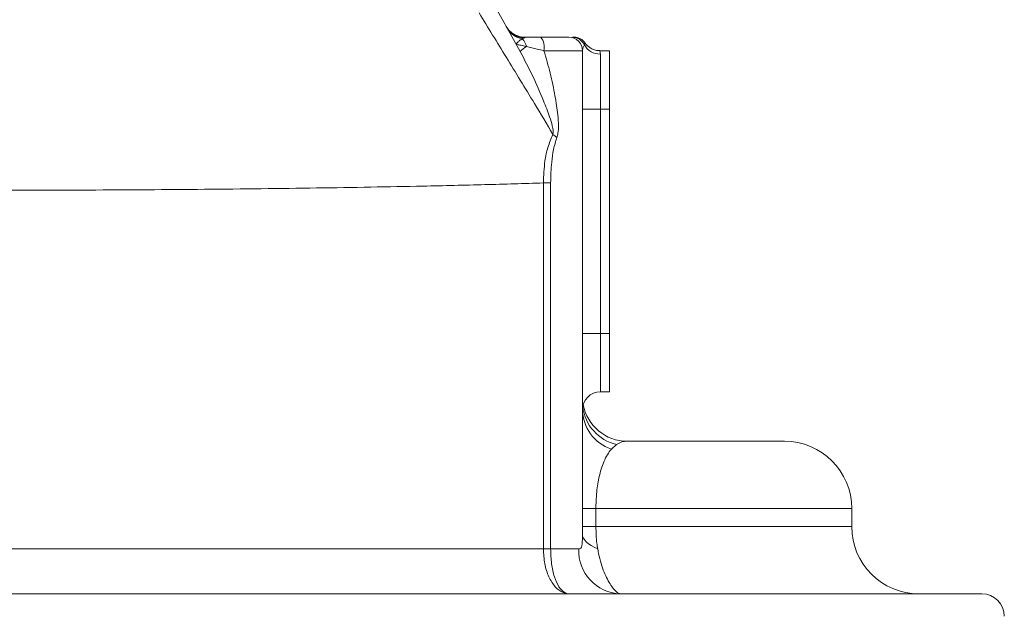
# Model space of a CAD drawing. Header units: millimetres. Extents: x 51337 to 61814, y -21781 to -12277.
# Tile 65 of 256: x 52691 to 52910, y -15688 to -15555. Entities that reach past the tile are written whole.
import ezdxf

# ---------------------------------------------------------------- set-up
doc = ezdxf.new("R2010")
doc.units = ezdxf.units.MM
doc.header["$LTSCALE"] = 0.3175
doc.layers.add('1轮廓实线层', color=7, linetype='Continuous', lineweight=18)
doc.layers.add('粗实线', color=7, linetype='Continuous', lineweight=18)

msp = doc.modelspace()

# ---------------------------------------------------------------- linework, layer by layer
at = {"layer": '1轮廓实线层', "ltscale": 30}
msp.add_lwpolyline([(52819.68415, -15673.15099), (52818.92462, -15672.82543), (52818.24809, -15672.46631), (52817.6622, -15672.07775), (52817.17355, -15671.66415), (52816.78765, -15671.23017), (52816.50885, -15670.78069), (52816.34031, -15670.32072), (52816.28392, -15669.85557)], dxfattribs=at)
for centre, radius, start, end in [((52803.93619, -15554.17681), 5.32647, 209.582454, 261.0425107), ((52803.76173, -15554.76621), 4.88857, 209.8539128, 259.2792939), ((52800.83895, -15561.82111), 3.02055, 9.7643078, 48.1972833), ((52803.83402, -15561.49461), 3.95041, 349.598317, 35.37125), ((52813.28392, -15562.20784), 3, 0, 90), ((52814.04163, -15562.16145), 2.95364, 24.8090426, 89.8036168), ((52814.41234, -15562.20784), 3, 34.4642348, 89.2959911), ((52805.59623, -15565.00495), 4.10261, 115.72084, 140.9075604), ((52820.23509, -15558.93945), 4.03336, 209.4436123, 270.693525), ((52819.47955, -15569.40339), 15.05018, 229.6088959, 233.7778552), ((52820.28392, -15642.20784), 4, 90, 180), ((52826.12711, -15640.344), 9.85194, 186.8136607, 257.0140166), ((52826.28392, -15639.20784), 10, 190.6165861, 270), ((52825.75249, -15641.99151), 9.46993, 180.9720509, 251.545005), ((52861.28392, -15664.20784), 15, 0, 90), ((52891.28392, -15668.20784), 15, 180, 270), ((52825.09513, -15673.56997), 9.64583, 177.8485626, 267.6733024), ((52905.28392, -15688.20784), 5, 0, 90)]:
    msp.add_arc(centre, radius, start, end, dxfattribs=at)
at = {"layer": '粗实线', "ltscale": 30}
for p, q in [((52795.18359, -15549.36693), (52802.41207, -15562.41796)), ((52803.10685, -15559.43832), (52802.85235, -15559.56945)), ((52807.05526, -15559.20783), (52813.28392, -15559.20783)), ((52816.28392, -15562.20785), (52807.71951, -15562.20785)), ((52816.28392, -15669.85557), (52816.28392, -15562.20785)), ((52822.28392, -15562.20785), (52820.17149, -15562.20785)), ((52822.28392, -15562.20785), (52822.28392, -15575.20786)), ((52820.28391, -15562.97252), (52820.28391, -15575.20786)), ((52816.28392, -15575.20786), (52820.28391, -15575.20786)), ((52820.28391, -15575.20786), (52820.28391, -15625.20782)), ((52820.28391, -15575.20786), (52822.28392, -15575.20786)), ((52822.28392, -15575.20786), (52822.28392, -15625.20782)), ((52807.57719, -15673.20785), (52807.57719, -15591.67669)), ((52809.19505, -15591.67669), (52807.57719, -15591.67669)), ((52809.19505, -15591.67669), (52809.19505, -15673.20785)), ((52820.28391, -15625.20782), (52816.28392, -15625.20782)), ((52820.28391, -15625.20782), (52822.28392, -15625.20782)), ((52820.28391, -15625.20782), (52820.28391, -15638.20783)), ((52822.28392, -15625.20782), (52822.28392, -15638.20783)), ((52820.28391, -15638.20783), (52822.28392, -15638.20783)), ((52823.91326, -15649.94398), (52822.75469, -15650.97443)), ((52826.28392, -15649.20786), (52861.28392, -15649.20786)), ((52819.28392, -15664.20785), (52816.28392, -15664.20785)), ((52819.28392, -15664.20785), (52819.28392, -15668.20786)), ((52876.28392, -15664.20785), (52819.28392, -15664.20785)), ((52876.28392, -15668.20786), (52876.28392, -15664.20785)), ((52819.28392, -15668.20786), (52816.28392, -15668.20786)), ((52876.28392, -15668.20786), (52819.28392, -15668.20786)), ((52807.57719, -15673.20785), (52809.19505, -15673.20785)), ((52809.19505, -15673.20785), (52815.4561, -15673.20785)), ((52471.95027, -15683.20784), (52905.28392, -15683.20784))]:
    msp.add_line(p, q, dxfattribs=at)
for points, knots in [([(52809.72701, -15580.86619), (52808.34863, -15578.56303), (52804.83023, -15572.68405), (52799.28252, -15563.61989), (52795.27232, -15557.08289), (52793.26388, -15553.80896)], [0, 0, 0, 0, 31904.370509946, 81438.343730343, 131137.088028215, 131137.088028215, 131137.088028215, 131137.088028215]), ([(52803.49172, -15559.19728), (52803.45994, -15559.20039), (52803.01819, -15559.24361), (52802.19062, -15559.05691), (52801.13809, -15558.65518), (52800.27062, -15558.04376), (52799.65602, -15557.4144), (52799.42862, -15556.97916), (52799.34968, -15556.82806)], [0, 0, 0, 0, 4191.613293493, 58262.943331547, 107827.833661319, 157585.41350217, 208813.53088128, 236056.838118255, 236056.838118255, 236056.838118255, 236056.838118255]), ([(52802.85235, -15559.56945), (52802.63316, -15559.71335), (52802.19426, -15560.00146), (52801.66227, -15560.52977), (52801.48377, -15560.73826), (52801.49059, -15560.7542), (52801.49064, -15560.75433)], [0, 0, 0, 0, 50906.454820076, 101928.118095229, 163859.671185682, 164395.420524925, 164395.420524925, 164395.420524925, 164395.420524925]), ([(52803.53781, -15559.20783), (52803.48053, -15559.24451), (52803.40297, -15559.29417), (52803.16824, -15559.40844), (52803.10685, -15559.43832)], [0, 0, 0, 0, 68483.357829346, 92737.899317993, 92737.899317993, 92737.899317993, 92737.899317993]), ([(52803.53781, -15559.20783), (52804.03711, -15559.20783), (52805.14727, -15559.20783), (52806.37804, -15559.20783), (52807.05526, -15559.20783)], [0, 0, 0, 0, 41712.256044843, 92743.998252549, 92743.998252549, 92743.998252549, 92743.998252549]), ([(52814.4492, -15559.20783), (52814.4386, -15559.20783), (52814.40792, -15559.20783), (52814.27259, -15559.20783), (52814.05559, -15559.20783), (52814.04212, -15559.20783)], [0, 0, 0, 0, 43461.846299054, 125822.47907764, 131274.559246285, 131274.559246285, 131274.559246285, 131274.559246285]), ([(52803.81575, -15561.30884), (52803.36703, -15561.20619), (52802.54877, -15561.019), (52801.69046, -15560.81988), (52801.55983, -15560.77703), (52801.49064, -15560.75433)], [0, 0, 0, 0, 47687.767689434, 86961.806480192, 131178.324580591, 131178.324580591, 131178.324580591, 131178.324580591]), ([(52809.72701, -15580.86619), (52809.75103, -15580.64532), (52809.82147, -15579.99772), (52809.51262, -15578.6713), (52808.82381, -15576.38574), (52807.35496, -15572.66145), (52805.25408, -15567.79477), (52803.35933, -15564.21009), (52802.41207, -15562.41796)], [0, 0, 0, 0, 7426.64721865, 21775.314839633, 46199.732139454, 91673.387864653, 163915.133429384, 236140.000159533, 236140.000159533, 236140.000159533, 236140.000159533]), ([(52807.71951, -15562.20785), (52807.21593, -15562.10241), (52805.80776, -15561.80756), (52804.59488, -15561.5039), (52803.81575, -15561.30884)], [0, 0, 0, 0, 33168.774852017, 92749.650513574, 92749.650513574, 92749.650513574, 92749.650513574]), ([(52807.71951, -15562.20785), (52808.20162, -15563.87136), (52809.1659, -15567.19861), (52810.15737, -15571.98236), (52810.78284, -15575.91039), (52810.96854, -15578.68653), (52810.91406, -15580.39316), (52810.67694, -15581.22595), (52810.58613, -15581.54485)], [0, 0, 0, 0, 62160.215028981, 124329.001970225, 175610.373382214, 204816.217566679, 224109.791097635, 236082.859667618, 236082.859667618, 236082.859667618, 236082.859667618]), ([(52816.72268, -15560.92212), (52816.6171, -15561.10196), (52816.40557, -15561.46227), (52816.32452, -15561.95904), (52816.28392, -15562.20785)], [0, 0, 0, 0, 46322.16310899, 92806.896286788, 92806.896286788, 92806.896286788, 92806.896286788]), ([(52816.86618, -15560.52533), (52816.86923, -15560.51493), (52816.88483, -15560.46155), (52816.795, -15560.7167), (52816.72268, -15560.92212)], [0, 0, 0, 0, 18091.528593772, 92810.863562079, 92810.863562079, 92810.863562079, 92810.863562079]), ([(52820.17176, -15562.17388), (52819.98661, -15562.18066), (52819.49273, -15562.19876), (52818.74354, -15561.9767), (52817.99766, -15561.60722), (52817.4205, -15561.14354), (52817.06348, -15560.76948), (52816.92155, -15560.5474), (52816.89529, -15560.50632)], [0, 0, 0, 0, 34078.990944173, 90904.116116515, 141726.572987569, 187163.911246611, 227197.39134506, 236285.261975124, 236285.261975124, 236285.261975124, 236285.261975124]), ([(52820.17149, -15562.25256), (52820.1692, -15562.24186), (52820.15836, -15562.19126), (52820.22856, -15562.62805), (52820.28391, -15562.97252)], [0, 0, 0, 0, 19617.984930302, 92828.479469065, 92828.479469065, 92828.479469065, 92828.479469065]), ([(52807.57719, -15591.67669), (52807.64541, -15590.02283), (52807.75572, -15587.34861), (52808.51165, -15583.68409), (52809.31818, -15581.81409), (52809.72701, -15580.86619)], [0, 0, 0, 0, 58282.367716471, 94240.522742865, 131204.874573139, 131204.874573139, 131204.874573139, 131204.874573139]), ([(52810.58613, -15581.54485), (52810.32401, -15582.43075), (52809.79391, -15584.22231), (52809.31718, -15587.63048), (52809.24174, -15590.12994), (52809.19505, -15591.67669)], [0, 0, 0, 0, 35636.355600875, 72068.227614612, 131216.82009194, 131216.82009194, 131216.82009194, 131216.82009194]), ([(52807.57719, -15591.67669), (52803.28165, -15591.80537), (52794.69055, -15592.06273), (52781.71828, -15592.36336), (52769.15771, -15592.60695), (52757.12066, -15592.80054), (52744.75478, -15592.96291), (52732.13851, -15593.09396), (52719.27228, -15593.19415), (52706.20631, -15593.26234), (52692.62644, -15593.30045), (52678.62461, -15593.3038), (52664.28934, -15593.27262), (52650.00597, -15593.19323), (52636.11632, -15593.11761), (52626.60508, -15592.93977), (52622.33277, -15592.93977), (52622.33275, -15592.93977)], [0, 0, 0, 0, 42899.85609534, 85799.735877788, 120383.908965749, 155086.229485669, 189828.74477237, 224531.245599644, 259115.552403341, 294181.6176873, 329247.679109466, 367202.445384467, 405313.430151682, 443477.599472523, 481588.502791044, 519543.204995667, 519543.381503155, 519543.381503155, 519543.381503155, 519543.381503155]), ([(52826.28392, -15649.20786), (52825.89102, -15649.23243), (52825.10325, -15649.28169), (52824.31059, -15649.72285), (52823.91326, -15649.94398)], [0, 0, 0, 0, 46308.527182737, 92850.188350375, 92850.188350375, 92850.188350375, 92850.188350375]), ([(52822.75469, -15650.97443), (52822.66318, -15651.08257), (52822.29243, -15651.52075), (52821.65455, -15652.48531), (52820.93399, -15654.01587), (52820.32961, -15655.80541), (52819.89059, -15657.61373), (52819.57498, -15659.53623), (52819.34007, -15661.65134), (52819.30422, -15663.28366), (52819.28392, -15664.20785)], [0, 0, 0, 0, 17887.855858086, 72476.053785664, 126988.86883855, 168277.774453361, 209461.82016401, 239335.626121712, 269133.8097356, 308024.628646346, 308024.628646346, 308024.628646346, 308024.628646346]), ([(52815.4561, -15673.20785), (52815.52016, -15673.20421), (52815.70081, -15673.19393), (52815.96437, -15673.04564), (52816.12555, -15672.67589), (52816.23541, -15672.04523), (52816.28197, -15671.18655), (52816.28327, -15670.30053), (52816.28392, -15669.85557)], [0, 0, 0, 0, 20861.619264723, 58832.466596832, 108737.974621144, 125363.601270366, 180564.792759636, 236252.549541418, 236252.549541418, 236252.549541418, 236252.549541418]), ([(52819.28392, -15668.20786), (52819.32257, -15669.46905), (52819.3743, -15671.1567), (52819.62165, -15672.74871), (52819.68415, -15673.15099)], [0, 0, 0, 0, 69359.512131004, 92812.078324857, 92812.078324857, 92812.078324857, 92812.078324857]), ([(52622.33275, -15673.20785), (52627.45724, -15673.20785), (52637.70622, -15673.20785), (52651.87807, -15673.20785), (52664.51909, -15673.20785), (52675.56269, -15673.20785), (52688.32884, -15673.20785), (52702.78352, -15673.20785), (52717.13633, -15673.20785), (52729.66049, -15673.20785), (52740.38656, -15673.20785), (52750.59672, -15673.20785), (52760.28396, -15673.20785), (52769.80671, -15673.20785), (52779.44399, -15673.20785), (52789.1565, -15673.20785), (52798.59356, -15673.20785), (52804.58265, -15673.20785), (52807.57719, -15673.20785)], [0, 0, 0, 0, 48492.61997533, 96985.209586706, 130249.542707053, 163540.98749843, 196805.331675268, 245297.254621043, 293789.165558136, 327053.233380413, 360344.398020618, 393608.427456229, 423653.901900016, 453779.467306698, 487432.876918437, 521086.298377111, 555200.005229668, 589313.749917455, 589313.749917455, 589313.749917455, 589313.749917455]), ([(52813.36195, -15683.20784), (52813.35233, -15683.20782), (52812.90559, -15683.20662), (52811.80977, -15682.98139), (52810.18687, -15681.79801), (52808.742, -15679.51842), (52807.76512, -15676.54824), (52807.63988, -15674.32214), (52807.57719, -15673.20785)], [0, 0, 0, 0, 752.879566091, 34963.499615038, 85643.22849304, 135877.95300918, 185968.633320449, 236170.889213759, 236170.889213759, 236170.889213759, 236170.889213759]), ([(52813.36195, -15683.20784), (52813.35471, -15683.20782), (52813.01833, -15683.20662), (52812.20029, -15682.98146), (52811.01774, -15681.79809), (52809.99551, -15679.51822), (52809.32259, -15676.54793), (52809.2376, -15674.3221), (52809.19505, -15673.20785)], [0, 0, 0, 0, 753.157709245, 34968.953623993, 85646.386884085, 135876.296174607, 185969.634439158, 236183.18094977, 236183.18094977, 236183.18094977, 236183.18094977]), ([(52819.68415, -15673.15099), (52819.82795, -15673.90293), (52820.1198, -15675.42906), (52820.74437, -15677.45954), (52821.46421, -15679.25218), (52822.23857, -15680.72952), (52823.02354, -15681.88816), (52823.73289, -15682.67113), (52824.33627, -15683.13063), (52824.58025, -15683.18193), (52824.70353, -15683.20784)], [0, 0, 0, 0, 37943.394249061, 77009.995414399, 114947.474656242, 153942.871209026, 192705.874316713, 232488.606161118, 269853.464612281, 308016.577025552, 308016.577025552, 308016.577025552, 308016.577025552])]:
    msp.add_open_spline(points, degree=3, knots=knots, dxfattribs=at)

doc.saveas('drawing.dxf')
